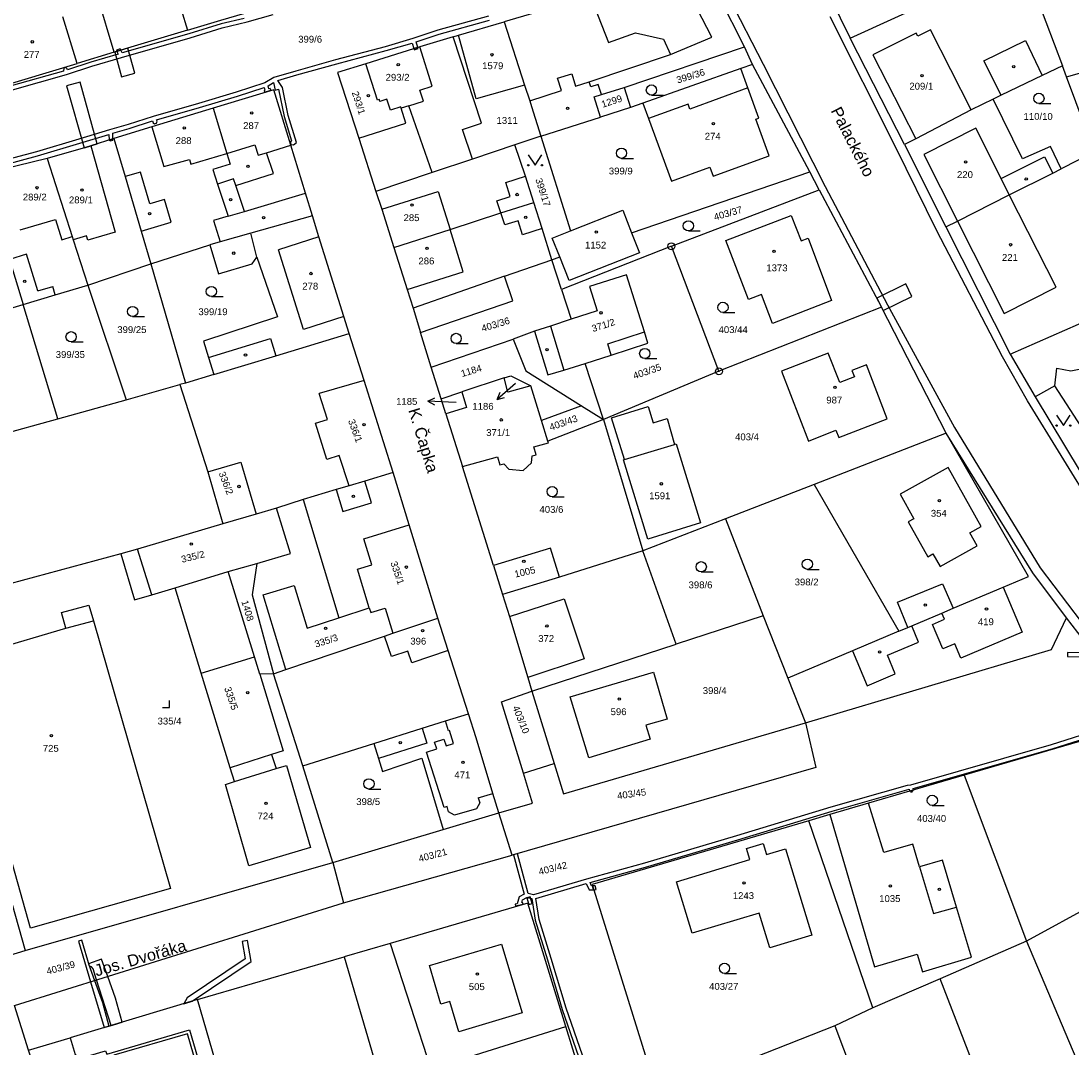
# Model space of a CAD drawing. Header units: metres. Extents: x -747283 to -746243, y -1022515 to -1021544.
# Tile 28 of 43: x -746611 to -746458, y -1022248 to -1022098. Entities that reach past the tile are written whole.
import ezdxf
from ezdxf.enums import TextEntityAlignment as Align

# ---------------------------------------------------------------- set-up
doc = ezdxf.new("R2010")
doc.units = ezdxf.units.M
doc.header["$MEASUREMENT"] = 0
for name, color, linetype in [('1', 251, 'CONTINUOUS'), ('1008', 251, 'CONTINUOUS'), ('1029', 251, 'CONTINUOUS'), ('105', 251, 'CONTINUOUS'), ('18', 251, 'CONTINUOUS'), ('21800', 251, 'CONTINUOUS'), ('21900', 251, 'CONTINUOUS'), ('21999', 251, 'CONTINUOUS'), ('23700', 251, 'CONTINUOUS'), ('304', 251, 'CONTINUOUS'), ('314', 251, 'CONTINUOUS'), ('319', 251, 'CONTINUOUS'), ('402', 251, 'CONTINUOUS'), ('404', 251, 'CONTINUOUS')]:
    doc.layers.add(name, color=color, linetype=linetype)
doc.styles.add('Arial', font='arial.ttf', dxfattribs={"height": 1})
doc.styles.get("Standard").update_dxf_attribs({"font": 'arial.ttf'})

# ---------------------------------------------------------------- blocks, each defined once
blk = doc.blocks.new('4_02$0')
at = {"layer": '404', "linetype": 'Continuous'}
blk.add_circle((-0.01, 0), 0.175, dxfattribs=at)
blk = doc.blocks.new('1029$2')
at = {"layer": '1029', "color": 0, "linetype": 'Continuous'}
for p, q in [((0, 3), (-0.5, 2)), ((0, 0), (0, 3)), ((0, 3), (0.5, 2))]:
    blk.add_line(p, q, dxfattribs=at)
blk = doc.blocks.new('3_19$7')
at = {"layer": '319', "linetype": 'Continuous'}
for p, q in [((-1, 0), (0, 0)), ((0, 0), (0, 1))]:
    blk.add_line(p, q, dxfattribs=at)
blk = doc.blocks.new('3_04$4')
at = {"layer": '304', "linetype": 'Continuous'}
blk.add_line((0.01, 0), (1.76, 0), dxfattribs=at)
blk.add_circle((0.01, 0.75), 0.75, dxfattribs=at)
blk = doc.blocks.new('3_14$5')
at = {"layer": '314', "linetype": 'Continuous'}
blk.add_lwpolyline([(-1, 1.5), (0, 0), (1, 1.5)], dxfattribs=at)
for centre in [(-1, 0), (1, 0)]:
    blk.add_circle(centre, 0.1, dxfattribs=at)
blk = doc.blocks.new('$16')
at = {"layer": '1', "linetype": 'Continuous'}
for points in [[(122.905, -15.72), (127.585, -14.46), (133.775, -12.61), (138.015, -11.34), (138.045, -12.16), (138.605, -11.98), (138.595, -11.17), (141.005, -10.49), (144.395, -9.37), (144.505, -9.63), (144.685, -9.79), (145.005, -9.69), (145.065, -9.39), (144.975, -9.19), (151.295, -7.39), (156.835, -5.73), (160.745, -4.46), (160.855, -4.86), (160.725, -4.9), (160.805, -5.15), (161.695, -4.87), (161.615, -4.62), (161.425, -4.68), (161.305, -4.22), (162.095, -3.76), (162.355, -4.84), (162.855, -4.72), (163.665, -8.71), (164.755, -12.3), (164.665, -12.37), (164.575, -12.52), (164.665, -12.82), (165.025, -12.85), (165.455, -12.52), (164.245, -8.57), (163.415, -4.46), (162.765, -3.46), (165.515, -2.64), (171.355, -1), (178.605, 0.92), (182.405, 2.03), (182.645, 1.21), (183.215, 1.4), (182.975, 2.21), (186.335, 3.34), (193.725, 5.36)], [(157.805, 5.63), (154.435, 4.83), (149.715, 3.38), (139.935, 0.59), (139.745, 0.98), (139.155, 0.8), (139.365, 0.42), (135.355, -0.79), (131.935, -1.89), (131.895, -1.73), (131.705, -1.56), (131.405, -1.64), (131.365, -2.06), (123.735, -4.25)], [(193.565, 5.94), (186.155, 3.92), (182.515, 2.69), (178.445, 1.5), (171.195, -0.42), (165.355, -2.06), (162.175, -3.01), (160.835, -3.8), (156.655, -5.15), (151.135, -6.81), (144.475, -8.71), (140.825, -9.91), (138.125, -10.68), (133.595, -12.03), (127.425, -13.88), (122.455, -15.22)], [(123.895, -4.83), (131.815, -2.56), (135.535, -1.37), (139.845, -0.06), (149.895, 2.8), (154.595, 4.25), (158.265, 5.12), (162.045, 6.21)]]:
    blk.add_lwpolyline(points, dxfattribs=at)
blk = doc.blocks.new('$17')
at = {"layer": '1', "linetype": 'Continuous'}
for points in [[(-34.7, 92.02), (-36.79, 92.07), (-36.81, 91.47), (-35.13, 91.43)], [(-31.53, 80.96), (-39.22, 78.55), (-59.81, 72.65), (-60.29, 72.61), (-71.44, 69.43), (-85.27, 65.21), (-98.75, 61.22), (-107.2, 58.91), (-114.99, 56.6), (-115.74, 56.79), (-117.34, 62.62), (-117.91, 62.45), (-116.33, 56.7), (-117.09, 56.31), (-117.36, 55.29), (-117.65, 55.22), (-117.59, 54.98), (-116.51, 55.25), (-116.57, 55.49), (-116.69, 55.46), (-116.57, 55.89), (-115.95, 56.22), (-115.23, 56.04), (-114.75, 52.87), (-112.95, 47.08), (-110.76, 39.82), (-108.38, 32.94)], [(-107.8, 33.12), (-110.18, 40), (-112.37, 47.26), (-114.17, 53.01), (-114.62, 56.08), (-107.28, 58.26), (-106.83, 57.31), (-106.17, 57.34), (-106.35, 57.93), (-106.47, 57.93), (-106.7, 58.42), (-98.59, 60.64), (-85.09, 64.63), (-71.28, 68.85), (-59.99, 72.06), (-59.93, 71.75), (-59.81, 71.79), (-59.48, 71.88), (-59.35, 71.92), (-59.4, 72.14), (-39.04, 77.97), (-31.04, 80.49)]]:
    blk.add_lwpolyline(points, dxfattribs=at)
blk = doc.blocks.new('1_05$21')
at = {"layer": '105', "linetype": 'Continuous'}
for radius in [0.5, 0.0303]:
    blk.add_circle((0, 0), radius, dxfattribs=at)

msp = doc.modelspace()

# ---------------------------------------------------------------- linework, layer by layer
at = {"layer": '1029'}
for p, q in [((-746538.87, -1022150.84), (-746539.26, -1022151.18)), ((-746547.55, -1022153.61), (-746548.67, -1022153.55))]:
    msp.add_line(p, q, dxfattribs=at)
at = {"layer": '21800'}
for p, q in [((-746510.32, -1022089.07), (-746502.62, -1022104.1)), ((-746597.59, -1022102.37), (-746600.26, -1022093.42)), ((-746527.87, -1022094.16), (-746525.25, -1022100.94)), ((-746483.19, -1022116.32), (-746492.8, -1022097.18)), ((-746478.09, -1022099.1), (-746479.96, -1022100.01)), ((-746472.16, -1022110.77), (-746478.09, -1022099.1)), ((-746525.25, -1022100.94), (-746521.28, -1022099.51)), ((-746521.28, -1022099.51), (-746517.19, -1022100.45)), ((-746517.19, -1022100.45), (-746516.17, -1022102.7)), ((-746480.21, -1022099.55), (-746486.54, -1022102.72)), ((-746479.96, -1022100.01), (-746480.21, -1022099.55)), ((-746464.2, -1022100.63), (-746461.74, -1022105.77)), ((-746551.04, -1022107.33), (-746552.87, -1022101.56)), ((-746486.54, -1022102.72), (-746480.24, -1022115.05)), ((-746502.62, -1022104.1), (-746493.54, -1022121.99)), ((-746532.68, -1022106.16), (-746530.62, -1022105.5)), ((-746532.1, -1022107.97), (-746532.68, -1022106.16)), ((-746530.62, -1022105.5), (-746530.05, -1022107.31)), ((-746530.05, -1022107.31), (-746528.05, -1022106.67)), ((-746552.83, -1022107.9), (-746551.04, -1022107.33)), ((-746552.32, -1022109.51), (-746552.83, -1022107.9)), ((-746536.77, -1022109.46), (-746532.1, -1022107.97)), ((-746504.83, -1022107.59), (-746513.33, -1022110.69)), ((-746554.44, -1022110.19), (-746552.32, -1022109.51)), ((-746554.89, -1022112.73), (-746555.58, -1022110.56)), ((-746513.6, -1022109.94), (-746519.38, -1022112.04)), ((-746513.33, -1022110.69), (-746513.6, -1022109.94)), ((-746561.8, -1022114.95), (-746554.89, -1022112.73)), ((-746592.1, -1022113.3), (-746590.33, -1022119.09)), ((-746471.49, -1022113.49), (-746479.08, -1022117.33)), ((-746467.77, -1022120.86), (-746471.49, -1022113.49)), ((-746601, -1022116.05), (-746597.45, -1022128.67)), ((-746581.09, -1022117.16), (-746576.98, -1022115.9)), ((-746576.98, -1022115.9), (-746576.51, -1022117.43)), ((-746575.28, -1022117.06), (-746571.73, -1022115.97)), ((-746586.35, -1022118.76), (-746581.09, -1022117.16)), ((-746576.51, -1022117.43), (-746575.28, -1022117.06)), ((-746574.27, -1022120.09), (-746575.28, -1022117.06)), ((-746477.18, -1022128.47), (-746483.19, -1022116.32)), ((-746479.08, -1022117.33), (-746474.16, -1022127.06)), ((-746590.33, -1022119.09), (-746586.57, -1022118.05)), ((-746586.57, -1022118.05), (-746586.35, -1022118.76)), ((-746467.77, -1022120.86), (-746461.44, -1022117.65)), ((-746461.44, -1022117.65), (-746460.22, -1022120.04)), ((-746593.74, -1022119.89), (-746595.99, -1022120.55)), ((-746592.37, -1022124.55), (-746593.74, -1022119.89)), ((-746579.78, -1022121.85), (-746574.27, -1022120.09)), ((-746540.27, -1022121.44), (-746537.41, -1022120.52)), ((-746580.12, -1022120.9), (-746582.45, -1022121.68)), ((-746579.78, -1022121.85), (-746580.12, -1022120.9)), ((-746578.51, -1022125.65), (-746579.78, -1022121.85)), ((-746539.61, -1022123.49), (-746540.27, -1022121.44)), ((-746493.54, -1022121.99), (-746484.41, -1022139.3)), ((-746466.57, -1022123.24), (-746467.77, -1022120.86)), ((-746578.51, -1022125.65), (-746569.57, -1022122.99)), ((-746558.41, -1022125.32), (-746550.16, -1022122.72)), ((-746550.16, -1022122.72), (-746548.43, -1022128.3)), ((-746541.56, -1022124.11), (-746539.61, -1022123.49)), ((-746459.73, -1022136.75), (-746466.57, -1022123.24)), ((-746590.21, -1022123.91), (-746592.37, -1022124.55)), ((-746589.24, -1022127.22), (-746590.21, -1022123.91)), ((-746541, -1022125.88), (-746541.56, -1022124.11)), ((-746580.91, -1022126.34), (-746578.51, -1022125.65)), ((-746540.43, -1022127.64), (-746541, -1022125.88)), ((-746611.34, -1022128.34), (-746606.16, -1022126.85)), ((-746606.16, -1022126.85), (-746605.26, -1022129.79)), ((-746593.65, -1022128.52), (-746589.24, -1022127.22)), ((-746546.51, -1022134.47), (-746548.43, -1022128.3)), ((-746538.48, -1022127.01), (-746540.43, -1022127.64)), ((-746537.82, -1022129.06), (-746538.48, -1022127.01)), ((-746534.97, -1022128.14), (-746537.82, -1022129.06)), ((-746474.16, -1022127.06), (-746467.32, -1022140.59)), ((-746605.26, -1022129.79), (-746603.76, -1022129.33)), ((-746601.63, -1022129.22), (-746603.61, -1022129.79)), ((-746601.44, -1022129.87), (-746601.63, -1022129.22)), ((-746597.45, -1022128.67), (-746601.44, -1022129.87)), ((-746576.69, -1022132.37), (-746577.58, -1022128.85)), ((-746567.62, -1022129.35), (-746573.55, -1022131.25)), ((-746467.58, -1022146.93), (-746477.18, -1022128.47)), ((-746569.89, -1022142.95), (-746573.55, -1022131.25)), ((-746610.42, -1022131.93), (-746612.91, -1022132.69)), ((-746608.79, -1022137.29), (-746610.42, -1022131.93)), ((-746554.7, -1022137.07), (-746546.51, -1022134.47)), ((-746540.44, -1022135.13), (-746553.84, -1022139.82)), ((-746608.79, -1022137.29), (-746606.59, -1022136.62)), ((-746606.21, -1022137.87), (-746606.59, -1022136.62)), ((-746467.32, -1022140.59), (-746459.73, -1022136.75)), ((-746484.41, -1022139.3), (-746474.57, -1022157.28)), ((-746563.96, -1022141.05), (-746569.89, -1022142.95)), ((-746536.06, -1022143.19), (-746534.12, -1022149.57)), ((-746533.74, -1022142.43), (-746531.78, -1022148.89)), ((-746525.33, -1022145.02), (-746519.97, -1022143.28)), ((-746583.78, -1022147.04), (-746574.69, -1022144.24)), ((-746574.69, -1022144.24), (-746573.91, -1022146.77)), ((-746524.84, -1022146.67), (-746525.33, -1022145.02)), ((-746531.78, -1022148.89), (-746528.63, -1022147.88)), ((-746463.9, -1022153.35), (-746467.58, -1022146.93)), ((-746534.12, -1022149.57), (-746531.78, -1022148.89)), ((-746561.01, -1022150.39), (-746567.58, -1022152.31)), ((-746566.36, -1022156.08), (-746567.58, -1022152.31)), ((-746452.15, -1022172.5), (-746463.9, -1022153.35)), ((-746568.11, -1022156.63), (-746566.36, -1022156.08)), ((-746566.46, -1022161.93), (-746568.11, -1022156.63)), ((-746474.57, -1022157.28), (-746462.06, -1022177.8)), ((-746522.91, -1022161.95), (-746515.57, -1022159.74)), ((-746564.64, -1022161.37), (-746566.46, -1022161.93)), ((-746563.2, -1022165.8), (-746564.64, -1022161.37)), ((-746475.54, -1022163.12), (-746482.53, -1022167.03)), ((-746470.71, -1022171.76), (-746475.54, -1022163.12)), ((-746559.95, -1022168.31), (-746560.92, -1022165.11)), ((-746565.08, -1022166.36), (-746564.11, -1022169.57)), ((-746564.11, -1022169.57), (-746559.95, -1022168.31)), ((-746482.53, -1022167.03), (-746480.53, -1022170.61)), ((-746480.53, -1022170.61), (-746481.36, -1022171.07)), ((-746481.36, -1022171.07), (-746478.51, -1022176.17)), ((-746561.07, -1022173.54), (-746554.42, -1022171.5)), ((-746472.36, -1022172.68), (-746470.71, -1022171.76)), ((-746471.3, -1022174.59), (-746472.36, -1022172.68)), ((-746559.89, -1022177.37), (-746561.07, -1022173.54)), ((-746592.1, -1022181.77), (-746594.16, -1022175.08)), ((-746478.51, -1022176.17), (-746477.75, -1022175.74)), ((-746477.75, -1022175.74), (-746476.71, -1022177.61)), ((-746476.71, -1022177.61), (-746471.3, -1022174.59)), ((-746561.99, -1022178.01), (-746559.89, -1022177.37)), ((-746560.25, -1022183.66), (-746561.99, -1022178.01)), ((-746462.06, -1022177.8), (-746433.56, -1022215.48)), ((-746575.78, -1022181.73), (-746571.23, -1022180.36)), ((-746571.23, -1022180.36), (-746569.34, -1022186.63)), ((-746482.94, -1022182.8), (-746476.37, -1022180.15)), ((-746476.37, -1022180.15), (-746474.8, -1022183.72)), ((-746467.46, -1022180.62), (-746464.68, -1022187.21)), ((-746572.47, -1022192.69), (-746575.78, -1022181.73)), ((-746539.74, -1022184.91), (-746531.71, -1022182.35)), ((-746531.71, -1022182.35), (-746528.8, -1022191.13)), ((-746481.43, -1022186.51), (-746482.94, -1022182.8)), ((-746569.34, -1022186.63), (-746564.72, -1022185.12)), ((-746476.05, -1022185.33), (-746476.44, -1022184.41)), ((-746604.65, -1022186.64), (-746600.62, -1022185.53)), ((-746479.85, -1022188.67), (-746480.85, -1022186.27)), ((-746477.8, -1022186.07), (-746476.05, -1022185.33)), ((-746476.29, -1022189.66), (-746477.8, -1022186.07)), ((-746557.02, -1022190.78), (-746558.02, -1022187.79)), ((-746464.68, -1022187.21), (-746473.66, -1022191)), ((-746484.41, -1022190.59), (-746479.85, -1022188.67)), ((-746474.54, -1022188.93), (-746476.29, -1022189.66)), ((-746473.66, -1022191), (-746474.54, -1022188.93)), ((-746584.85, -1022193.22), (-746577.06, -1022190.84)), ((-746554.62, -1022189.98), (-746557.02, -1022190.78)), ((-746554.04, -1022191.7), (-746554.62, -1022189.98)), ((-746548.7, -1022189.91), (-746554.04, -1022191.7)), ((-746528.8, -1022191.13), (-746537.05, -1022193.83)), ((-746489.53, -1022189.93), (-746487.37, -1022195.04)), ((-746483.27, -1022193.31), (-746484.41, -1022190.59)), ((-746487.37, -1022195.04), (-746483.27, -1022193.31)), ((-746548.66, -1022201.66), (-746549.12, -1022200.2)), ((-746552.52, -1022201.27), (-746551.84, -1022203.46)), ((-746548.52, -1022201.61), (-746548.66, -1022201.66)), ((-746547.92, -1022203.52), (-746548.52, -1022201.61)), ((-746551.84, -1022203.46), (-746558.9, -1022205.68)), ((-746550.69, -1022203.31), (-746549.32, -1022202.88)), ((-746550.38, -1022204.29), (-746550.69, -1022203.31)), ((-746549.32, -1022202.88), (-746549.02, -1022203.86)), ((-746549.02, -1022203.86), (-746547.92, -1022203.52)), ((-746574.54, -1022205.1), (-746580.61, -1022207.04)), ((-746551.86, -1022204.76), (-746550.38, -1022204.29)), ((-746549.31, -1022212.87), (-746551.86, -1022204.76)), ((-746544.31, -1022211.43), (-746542.15, -1022210.81)), ((-746548.86, -1022212.74), (-746549.31, -1022212.87)), ((-746548.64, -1022213.51), (-746548.86, -1022212.74)), ((-746544.09, -1022212.2), (-746544.57, -1022213.07)), ((-746544.31, -1022211.43), (-746544.09, -1022212.2)), ((-746547.78, -1022213.99), (-746548.64, -1022213.51)), ((-746544.57, -1022213.07), (-746547.78, -1022213.99)), ((-746479.71, -1022221.53), (-746477.67, -1022228.35)), ((-746477.67, -1022228.35), (-746474.3, -1022227.43)), ((-746551.46, -1022236), (-746540.91, -1022232.84)), ((-746540.91, -1022232.84), (-746537.89, -1022242.92)), ((-746549.77, -1022241.66), (-746551.46, -1022236)), ((-746548.47, -1022241.27), (-746549.77, -1022241.66)), ((-746547.15, -1022245.69), (-746548.47, -1022241.27)), ((-746537.89, -1022242.92), (-746547.15, -1022245.69))]:
    msp.add_line(p, q, dxfattribs=at)
msp.add_lwpolyline([(-746467.77, -1022108.66), (-746470.28, -1022103.61), (-746464.2, -1022100.63)], dxfattribs=at)
at = {"layer": '21900'}
for p, q in [((-746498.08, -1022083.63), (-746489.87, -1022100.3)), ((-746505.33, -1022101.56), (-746511.54, -1022089.24)), ((-746489.87, -1022100.3), (-746471.91, -1022092.09)), ((-746462.44, -1022094.66), (-746458.79, -1022104.35)), ((-746603, -1022104), (-746605.09, -1022097.2)), ((-746547.21, -1022099.89), (-746540.53, -1022097.91)), ((-746540.53, -1022097.91), (-746537.51, -1022107.19)), ((-746547.96, -1022100.11), (-746547.21, -1022099.89)), ((-746481.92, -1022115.87), (-746489.87, -1022100.3)), ((-746522.96, -1022107.51), (-746505.33, -1022101.56)), ((-746504.15, -1022104.15), (-746505.33, -1022101.56)), ((-746458.22, -1022105.98), (-746447.13, -1022102.75)), ((-746505.87, -1022104.76), (-746520.2, -1022109.8)), ((-746504.15, -1022104.15), (-746505.87, -1022104.76)), ((-746495.76, -1022119.88), (-746504.15, -1022104.15)), ((-746458.79, -1022104.35), (-746461.74, -1022105.77)), ((-746458.22, -1022105.98), (-746458.79, -1022104.35)), ((-746461.74, -1022105.77), (-746467.77, -1022108.66)), ((-746454.09, -1022116.95), (-746458.22, -1022105.98)), ((-746526.27, -1022108.57), (-746522.96, -1022107.51)), ((-746522.96, -1022107.51), (-746522.03, -1022110.44)), ((-746520.2, -1022109.8), (-746522.03, -1022110.44)), ((-746467.77, -1022108.66), (-746468.95, -1022109.23)), ((-746522.03, -1022110.44), (-746526.4, -1022111.84)), ((-746535.12, -1022114.62), (-746526.4, -1022111.84)), ((-746538.94, -1022115.9), (-746545.14, -1022117.99)), ((-746535.12, -1022114.62), (-746538.94, -1022115.9)), ((-746535.12, -1022114.62), (-746530.8, -1022128.51)), ((-746481.92, -1022115.87), (-746475.85, -1022127.92)), ((-746454.09, -1022116.95), (-746458.97, -1022119.41)), ((-746607.42, -1022117.92), (-746614, -1022119.51)), ((-746545.14, -1022117.99), (-746551.04, -1022119.97)), ((-746551.04, -1022119.97), (-746559.29, -1022122.76)), ((-746521.86, -1022128.77), (-746495.76, -1022119.88)), ((-746494.39, -1022122.49), (-746495.76, -1022119.88)), ((-746516.04, -1022130.75), (-746494.39, -1022122.49)), ((-746494.39, -1022122.49), (-746485.29, -1022139.64)), ((-746475.85, -1022127.92), (-746466.47, -1022146.56)), ((-746592.24, -1022133.33), (-746583.6, -1022130.55)), ((-746582.07, -1022130.1), (-746583.6, -1022130.55)), ((-746516.04, -1022130.75), (-746532.12, -1022137.1)), ((-746509.07, -1022149.05), (-746516.04, -1022130.75)), ((-746533.55, -1022132.72), (-746532.38, -1022132.31)), ((-746532.12, -1022137.1), (-746533.55, -1022132.72)), ((-746601.47, -1022136.42), (-746592.24, -1022133.33)), ((-746592.24, -1022133.33), (-746587.14, -1022150.76)), ((-746601.47, -1022136.42), (-746595.85, -1022153.2)), ((-746532.12, -1022137.1), (-746530.71, -1022141.43)), ((-746622.84, -1022142.79), (-746610.9, -1022139.29)), ((-746605.83, -1022155.99), (-746610.9, -1022139.29)), ((-746485.29, -1022139.64), (-746509.07, -1022149.05)), ((-746475.79, -1022158.12), (-746485.29, -1022139.64)), ((-746551.17, -1022148.44), (-746552.74, -1022143.37)), ((-746551.17, -1022148.44), (-746539.18, -1022144.33)), ((-746466.47, -1022146.56), (-746462.79, -1022152.76)), ((-746582.99, -1022149.51), (-746587.14, -1022150.76)), ((-746549.72, -1022153.05), (-746551.17, -1022148.44)), ((-746509.07, -1022149.05), (-746525.99, -1022156.09)), ((-746595.85, -1022153.2), (-746587.98, -1022150.99)), ((-746587.14, -1022150.76), (-746587.98, -1022150.99)), ((-746587.98, -1022150.99), (-746583.9, -1022163.76)), ((-746540.53, -1022150.02), (-746546.7, -1022152.05)), ((-746535.04, -1022156.26), (-746536.63, -1022151.15)), ((-746459.91, -1022151.17), (-746462.79, -1022152.76)), ((-746549.72, -1022153.05), (-746546.7, -1022152.05)), ((-746462.79, -1022152.76), (-746451.19, -1022172.07)), ((-746605.83, -1022155.99), (-746595.85, -1022153.2)), ((-746549.03, -1022155.26), (-746549.72, -1022153.05)), ((-746529.17, -1022154.11), (-746535.04, -1022156.26)), ((-746529.17, -1022154.11), (-746525.99, -1022156.09)), ((-746618.09, -1022159.37), (-746605.83, -1022155.99)), ((-746549.03, -1022155.26), (-746546.59, -1022162.99)), ((-746534.11, -1022159.27), (-746535.04, -1022156.26)), ((-746525.99, -1022156.09), (-746534.11, -1022159.27)), ((-746525.99, -1022156.09), (-746520.19, -1022175.3)), ((-746475.79, -1022158.12), (-746495.12, -1022165.6)), ((-746542.05, -1022177.44), (-746546.59, -1022162.99)), ((-746583.9, -1022163.76), (-746581.67, -1022171.38)), ((-746495.12, -1022165.6), (-746508.12, -1022170.63)), ((-746495.12, -1022165.6), (-746482.76, -1022187.07)), ((-746569.91, -1022167.82), (-746573.82, -1022169.05)), ((-746573.82, -1022169.05), (-746576.82, -1022169.96)), ((-746576.82, -1022169.96), (-746581.67, -1022171.38)), ((-746508.12, -1022170.63), (-746520.19, -1022175.3)), ((-746508.12, -1022170.63), (-746502.58, -1022184.8)), ((-746596.62, -1022175.75), (-746617.96, -1022181.53)), ((-746520.19, -1022175.3), (-746532.42, -1022179.16)), ((-746515.34, -1022188.96), (-746520.19, -1022175.3)), ((-746580.89, -1022178.34), (-746576.71, -1022177.17)), ((-746576.71, -1022177.17), (-746577.39, -1022181.77)), ((-746542.05, -1022177.44), (-746540.76, -1022181.71)), ((-746588.68, -1022180.72), (-746580.89, -1022178.34)), ((-746577.06, -1022190.84), (-746580.89, -1022178.34)), ((-746532.42, -1022179.16), (-746540.76, -1022181.71)), ((-746577.39, -1022181.77), (-746574.25, -1022193.29)), ((-746556.8, -1022187.38), (-746550.21, -1022185.16)), ((-746502.58, -1022184.8), (-746515.34, -1022188.96)), ((-746502.58, -1022184.8), (-746499, -1022193.92)), ((-746434.4, -1022216.16), (-746458.22, -1022185.1)), ((-746536.45, -1022195.83), (-746515.34, -1022188.96)), ((-746576.28, -1022193.38), (-746577.06, -1022190.84)), ((-746574.25, -1022193.29), (-746576.28, -1022193.38)), ((-746576.28, -1022193.38), (-746572.85, -1022204.58)), ((-746569.98, -1022206.75), (-746574.25, -1022193.29)), ((-746499, -1022193.92), (-746496.42, -1022200.5)), ((-746536.45, -1022195.83), (-746533.18, -1022206.45)), ((-746569.98, -1022206.75), (-746559.59, -1022203.48)), ((-746565.58, -1022220.92), (-746569.98, -1022206.75)), ((-746580, -1022209.07), (-746573.9, -1022207.18)), ((-746473.18, -1022208.15), (-746487.16, -1022212.24)), ((-746473.18, -1022208.15), (-746464.05, -1022232.44)), ((-746487.16, -1022212.24), (-746492.85, -1022213.9)), ((-746549.44, -1022216.09), (-746541.3, -1022213.65)), ((-746539.33, -1022219.84), (-746541.3, -1022213.65)), ((-746492.85, -1022213.9), (-746495.9, -1022214.8)), ((-746486.53, -1022242.16), (-746495.9, -1022214.8)), ((-746565.58, -1022220.92), (-746549.44, -1022216.09)), ((-746564.02, -1022226.82), (-746539.33, -1022219.84)), ((-746610.61, -1022233.8), (-746565.58, -1022220.92)), ((-746565.58, -1022220.92), (-746564.02, -1022226.82)), ((-746450.55, -1022225.03), (-746464.05, -1022232.44)), ((-746612.16, -1022241.84), (-746564.02, -1022226.82)), ((-746557.18, -1022232.74), (-746563.94, -1022234.71)), ((-746464.05, -1022232.44), (-746476.69, -1022237.91)), ((-746613.33, -1022234.62), (-746610.61, -1022233.8)), ((-746585.41, -1022240.97), (-746563.94, -1022234.71)), ((-746563.94, -1022234.71), (-746553.98, -1022268.47)), ((-746476.69, -1022237.91), (-746486.53, -1022242.16)), ((-746468.77, -1022258.35), (-746476.69, -1022237.91)), ((-746610.11, -1022248.38), (-746612.16, -1022241.84)), ((-746585.41, -1022240.97), (-746604.01, -1022246.55)), ((-746575.25, -1022275.57), (-746585.41, -1022240.97)), ((-746486.53, -1022242.16), (-746492.13, -1022244.8)), ((-746527.18, -1022258.73), (-746531.46, -1022244.89)), ((-746492.13, -1022244.8), (-746518, -1022254.99)), ((-746492.13, -1022244.8), (-746485.65, -1022261.96)), ((-746610.11, -1022248.38), (-746604.01, -1022246.55))]:
    msp.add_line(p, q, dxfattribs=at)
for points in [[(-746589.45, -1022090.33), (-746588.84, -1022092.62), (-746588.73, -1022093.02), (-746586.88, -1022099.13)], [(-746515.16, -1022090.4), (-746527.87, -1022094.16), (-746540.53, -1022097.91)], [(-746526.27, -1022108.57), (-746526.74, -1022107.09), (-746527.8, -1022107.43), (-746528.05, -1022106.67), (-746516.17, -1022102.7), (-746510.11, -1022100.14), (-746515.16, -1022090.4)], [(-746586.88, -1022099.13), (-746581.99, -1022097.68), (-746579.63, -1022096.98), (-746570.24, -1022094.22)], [(-746586.88, -1022099.13), (-746597.59, -1022102.37), (-746603, -1022104)], [(-746547.96, -1022100.11), (-746552.87, -1022101.56), (-746560.76, -1022104.08)], [(-746545.14, -1022117.99), (-746546.59, -1022113.68), (-746543.84, -1022112.75), (-746547.96, -1022100.11)], [(-746537.51, -1022107.19), (-746544.59, -1022109.2), (-746547.21, -1022099.89)], [(-746619.85, -1022109.1), (-746615.19, -1022107.69), (-746603, -1022104)], [(-746560.76, -1022104.08), (-746564.88, -1022105.35), (-746561.8, -1022114.95), (-746559.29, -1022122.76)], [(-746551.04, -1022119.97), (-746554.44, -1022110.19), (-746555.58, -1022110.56), (-746555.65, -1022110.37), (-746557.14, -1022110.85), (-746557.66, -1022109.23), (-746558.69, -1022109.56), (-746558.78, -1022109.27), (-746559.07, -1022109.37), (-746560.76, -1022104.08)], [(-746520.2, -1022109.8), (-746519.38, -1022112.04), (-746516.03, -1022121.25), (-746510.39, -1022119.2), (-746509.91, -1022120.51), (-746501.74, -1022117.54), (-746503.69, -1022112.18), (-746503.22, -1022112.01), (-746504.83, -1022107.59), (-746505.87, -1022104.76)], [(-746568.54, -1022126.3), (-746569.57, -1022122.99), (-746571.73, -1022115.97), (-746574.21, -1022107.85), (-746583.08, -1022110.54)], [(-746537.51, -1022107.19), (-746536.77, -1022109.46), (-746536.5, -1022110.28), (-746535.12, -1022114.62)], [(-746526.4, -1022111.84), (-746527.33, -1022108.91), (-746526.27, -1022108.57)], [(-746468.95, -1022109.23), (-746472.16, -1022110.77), (-746480.24, -1022115.05), (-746481.92, -1022115.87)], [(-746458.97, -1022119.41), (-746460.54, -1022116.15), (-746464.62, -1022117.98), (-746468.95, -1022109.23)], [(-746583.08, -1022110.54), (-746592.1, -1022113.3), (-746597.63, -1022114.99)], [(-746583.08, -1022110.54), (-746581.09, -1022117.16), (-746580.62, -1022118.73), (-746583.16, -1022119.52), (-746582.45, -1022121.68), (-746580.91, -1022126.34), (-746583.04, -1022126.98), (-746582.07, -1022130.1)], [(-746597.63, -1022114.99), (-746601, -1022116.05), (-746601.81, -1022116.3), (-746607.42, -1022117.92)], [(-746597.63, -1022114.99), (-746595.99, -1022120.55), (-746593.65, -1022128.52), (-746592.24, -1022133.33)], [(-746536.19, -1022124.33), (-746537.41, -1022120.52), (-746538.94, -1022115.9)], [(-746607.42, -1022117.92), (-746603.76, -1022129.33), (-746603.61, -1022129.79), (-746601.47, -1022136.42)], [(-746616.5, -1022120.21), (-746612.91, -1022132.69), (-746610.9, -1022139.29)], [(-746475.85, -1022127.92), (-746474.16, -1022127.06), (-746466.57, -1022123.24), (-746460.22, -1022120.04), (-746458.97, -1022119.41)], [(-746559.29, -1022122.76), (-746558.41, -1022125.32), (-746556.65, -1022130.91)], [(-746556.65, -1022130.91), (-746548.43, -1022128.3), (-746541, -1022125.88), (-746536.19, -1022124.33)], [(-746533.55, -1022132.72), (-746534.97, -1022128.14), (-746536.19, -1022124.33)], [(-746568.54, -1022126.3), (-746577.58, -1022128.85), (-746582.07, -1022130.1)], [(-746563.18, -1022143.53), (-746563.96, -1022141.05), (-746567.62, -1022129.35), (-746568.54, -1022126.3)], [(-746530.8, -1022128.51), (-746523.16, -1022125.48), (-746521.86, -1022128.77)], [(-746504.74, -1022138.55), (-746508.04, -1022129.93), (-746498.5, -1022126.26), (-746497.06, -1022129.96), (-746496.03, -1022129.57), (-746492.6, -1022138.67), (-746501.24, -1022142.04), (-746502.83, -1022137.82), (-746504.74, -1022138.55)], [(-746532.38, -1022132.31), (-746533.46, -1022129.57), (-746530.8, -1022128.51)], [(-746521.86, -1022128.77), (-746520.7, -1022131.71), (-746531.01, -1022135.78), (-746532.38, -1022132.31)], [(-746583.6, -1022130.55), (-746582.33, -1022134.8), (-746577.39, -1022133.33), (-746576.69, -1022132.37), (-746573.69, -1022141.07), (-746584.54, -1022144.65), (-746583.78, -1022147.04), (-746582.99, -1022149.51)], [(-746556.65, -1022130.91), (-746554.7, -1022137.07), (-746553.84, -1022139.82), (-746552.74, -1022143.37)], [(-746552.74, -1022143.37), (-746539.25, -1022138.74), (-746540.44, -1022135.13), (-746533.55, -1022132.72)], [(-746525.99, -1022156.09), (-746528.63, -1022147.88), (-746524.84, -1022146.67), (-746519.5, -1022144.94), (-746519.97, -1022143.28), (-746522.61, -1022134.92), (-746528.02, -1022136.64), (-746526.9, -1022140.21), (-746530.71, -1022141.43)], [(-746610.9, -1022139.29), (-746606.21, -1022137.87), (-746601.47, -1022136.42)], [(-746466.47, -1022146.56), (-746450.42, -1022139.51), (-746447.12, -1022138.06), (-746447.55, -1022136.59)], [(-746530.71, -1022141.43), (-746533.74, -1022142.43), (-746536.06, -1022143.19), (-746539.18, -1022144.33)], [(-746582.99, -1022149.51), (-746573.91, -1022146.77), (-746563.18, -1022143.53)], [(-746556.78, -1022163.86), (-746561.01, -1022150.39), (-746563.18, -1022143.53)], [(-746539.18, -1022144.33), (-746537.35, -1022149), (-746529.17, -1022154.11)], [(-746489.61, -1022148.92), (-746489.25, -1022149.85), (-746491.39, -1022150.7), (-746493.09, -1022146.37), (-746499.91, -1022149.04), (-746495.94, -1022159.25), (-746491.94, -1022157.68), (-746491.52, -1022158.75), (-746484.46, -1022156.01), (-746487.48, -1022148.08), (-746489.61, -1022148.92)], [(-746459.91, -1022151.17), (-746459.6, -1022148.6), (-746457.57, -1022148.97), (-746452.01, -1022147.84), (-746449.62, -1022147.35), (-746447.98, -1022147.02), (-746439.72, -1022145.34)], [(-746540.53, -1022150.02), (-746539.52, -1022149.7), (-746536.63, -1022151.15)], [(-746536.63, -1022151.15), (-746539.95, -1022152.09), (-746540.53, -1022150.02)], [(-746447.35, -1022170.2), (-746453.16, -1022161.55), (-746459.91, -1022151.17)], [(-746546.7, -1022152.05), (-746546.03, -1022154.32), (-746549.03, -1022155.26)], [(-746518.72, -1022156.58), (-746516.66, -1022155.96), (-746515.57, -1022159.74), (-746515.32, -1022159.64), (-746511.77, -1022171.22), (-746519.49, -1022173.62), (-746523.03, -1022161.99), (-746522.91, -1022161.95), (-746524.79, -1022155.86), (-746519.43, -1022154.21), (-746518.72, -1022156.58)], [(-746482.76, -1022187.07), (-746481.43, -1022186.51), (-746480.85, -1022186.27), (-746476.44, -1022184.41), (-746474.8, -1022183.72), (-746467.46, -1022180.62), (-746463.77, -1022179.07), (-746475.79, -1022158.12)], [(-746458.22, -1022185.1), (-746463.13, -1022178.52), (-746475.79, -1022158.12)], [(-746546.59, -1022162.99), (-746541.48, -1022161.57), (-746541.16, -1022162.73), (-746540.58, -1022162.57), (-746539.81, -1022163.38), (-746537.75, -1022163.54), (-746536.49, -1022162.42), (-746536.42, -1022161.41), (-746535.84, -1022161.25), (-746536.16, -1022160.09), (-746534.04, -1022159.5), (-746534.11, -1022159.27)], [(-746583.9, -1022163.76), (-746579.05, -1022162.34), (-746576.82, -1022169.96)], [(-746556.78, -1022163.86), (-746560.92, -1022165.11), (-746563.2, -1022165.8), (-746565.08, -1022166.36), (-746569.91, -1022167.82)], [(-746550.21, -1022185.16), (-746554.42, -1022171.5), (-746556.78, -1022163.86)], [(-746569.91, -1022167.82), (-746564.72, -1022185.12), (-746560.25, -1022183.66), (-746560.04, -1022184.32), (-746557.92, -1022183.71), (-746556.8, -1022187.38)], [(-746576.71, -1022177.17), (-746571.79, -1022175.7), (-746573.82, -1022169.05)], [(-746581.67, -1022171.38), (-746594.16, -1022175.08), (-746596.62, -1022175.75)], [(-746596.62, -1022175.75), (-746594.64, -1022182.49), (-746592.1, -1022181.77), (-746588.68, -1022180.72)], [(-746532.42, -1022179.16), (-746533.72, -1022174.93), (-746542.05, -1022177.44)], [(-746617.96, -1022181.53), (-746615.58, -1022189.84), (-746604.65, -1022186.64), (-746605.28, -1022184.32), (-746601.32, -1022183.24), (-746600.62, -1022185.53), (-746589.37, -1022224.7), (-746609.86, -1022230.53), (-746618.45, -1022200.07), (-746637.78, -1022205.66), (-746642.35, -1022188.53)], [(-746580, -1022209.07), (-746580.61, -1022207.04), (-746584.85, -1022193.22), (-746588.68, -1022180.72)], [(-746540.76, -1022181.71), (-746539.74, -1022184.91), (-746537.05, -1022193.83), (-746536.45, -1022195.83)], [(-746545.75, -1022199.14), (-746548.7, -1022189.91), (-746550.21, -1022185.16)], [(-746496.42, -1022200.5), (-746460.42, -1022189.77), (-746458.22, -1022185.1)], [(-746574.25, -1022193.29), (-746572.47, -1022192.69), (-746558.02, -1022187.79), (-746556.8, -1022187.38)], [(-746482.76, -1022187.07), (-746489.53, -1022189.93), (-746499, -1022193.92)], [(-746519.16, -1022202.89), (-746528.13, -1022205.6), (-746530.83, -1022196.65), (-746518.67, -1022193.06), (-746516.64, -1022199.92), (-746519.76, -1022200.82), (-746519.16, -1022202.89)], [(-746537.69, -1022207.83), (-746540.88, -1022197.39), (-746536.45, -1022195.83)], [(-746559.59, -1022203.48), (-746552.52, -1022201.27), (-746549.12, -1022200.2), (-746545.75, -1022199.14)], [(-746541.3, -1022213.65), (-746542.15, -1022210.81), (-746544.63, -1022202.65), (-746545.75, -1022199.14)], [(-746496.42, -1022200.5), (-746494.9, -1022207), (-746539.33, -1022219.84)], [(-746533.18, -1022206.45), (-746531.8, -1022210.85), (-746496.42, -1022200.5)], [(-746434.4, -1022216.16), (-746447.48, -1022201.68), (-746449.62, -1022201.28), (-746473.18, -1022208.15)], [(-746559.59, -1022203.48), (-746558.9, -1022205.68), (-746558.3, -1022207.58), (-746552.57, -1022205.65), (-746549.44, -1022216.09)], [(-746639.7, -1022210.5), (-746619.03, -1022204.16), (-746610.61, -1022233.8)], [(-746572.85, -1022204.58), (-746574.54, -1022205.1), (-746573.9, -1022207.18)], [(-746573.9, -1022207.18), (-746572.36, -1022206.71), (-746568.84, -1022218.7), (-746577.88, -1022221.4), (-746581.32, -1022209.48), (-746580, -1022209.07)], [(-746541.3, -1022213.65), (-746536.34, -1022212.22), (-746537.69, -1022207.83)], [(-746492.85, -1022213.9), (-746486.29, -1022236.16), (-746480.05, -1022234.31), (-746479.29, -1022236.89), (-746472.12, -1022234.77), (-746474.3, -1022227.43), (-746476.34, -1022220.55), (-746479.71, -1022221.53), (-746480.68, -1022218.23), (-746484.95, -1022219.47), (-746487.16, -1022212.24)], [(-746495.9, -1022214.8), (-746527.65, -1022224.13), (-746518, -1022254.99)], [(-746501.63, -1022233.39), (-746503.19, -1022228.31), (-746513, -1022231.24), (-746515.3, -1022223.72), (-746504.56, -1022220.49), (-746505.05, -1022218.85), (-746502.61, -1022218.13), (-746502.12, -1022219.74), (-746499.31, -1022218.91), (-746495.46, -1022231.53), (-746501.63, -1022233.39)], [(-746531.46, -1022244.89), (-746537.04, -1022226.87), (-746557.18, -1022232.74)], [(-746557.18, -1022232.74), (-746551.25, -1022251.09), (-746531.46, -1022244.89)], [(-746464.05, -1022232.44), (-746456.3, -1022250.77), (-746437.17, -1022242.98)], [(-746604.01, -1022246.55), (-746603.32, -1022248.98), (-746602.94, -1022249.38), (-746602.34, -1022249.48), (-746598.84, -1022248.45), (-746598.69, -1022248.94), (-746586.59, -1022245.4), (-746580.88, -1022264.89), (-746592.97, -1022268.46), (-746592.33, -1022270.67), (-746605.88, -1022274.63), (-746606.87, -1022274.92), (-746608.94, -1022267.87), (-746613.41, -1022252.68), (-746609.92, -1022251.68), (-746609.47, -1022251.26), (-746609.34, -1022250.66), (-746610.11, -1022248.38)], [(-746581.43, -1022264.59), (-746586.88, -1022245.96), (-746597.62, -1022249.11), (-746592.17, -1022267.74), (-746581.43, -1022264.59)]]:
    msp.add_lwpolyline(points, dxfattribs=at)
at = {"layer": '21999'}
msp.add_line((-746537.69, -1022207.83), (-746533.18, -1022206.45), dxfattribs=at)
at = {"layer": '23700'}
for points in [[(-746594.57, -1022105.44), (-746595.6, -1022101.76), (-746597.52, -1022102.34), (-746596.5, -1022105.98), (-746594.57, -1022105.44)], [(-746597.22, -1022102.25), (-746596.82, -1022102.13), (-746596.63, -1022102.07), (-746596.7, -1022101.88), (-746597.27, -1022102.06), (-746597.22, -1022102.25)], [(-746553.73, -1022101.84), (-746553.67, -1022102.03), (-746553.1, -1022101.84), (-746553.16, -1022101.65), (-746553.73, -1022101.84)], [(-746602.59, -1022106.72), (-746604.55, -1022107.27), (-746602, -1022116.36), (-746601.81, -1022116.3), (-746600.06, -1022115.75), (-746602.59, -1022106.72)], [(-746598.33, -1022115.21), (-746598.13, -1022115.33), (-746597.81, -1022115.21), (-746597.77, -1022115.03), (-746598.33, -1022115.21)], [(-746485.98, -1022138.34), (-746485.29, -1022139.64), (-746485.04, -1022140.13), (-746480.82, -1022138.09), (-746481.7, -1022136.27), (-746485.98, -1022138.34)], [(-746481.05, -1022210.45), (-746481, -1022210.64), (-746480.67, -1022210.54), (-746480.72, -1022210.36), (-746481.05, -1022210.45)], [(-746527.59, -1022224.31), (-746527.41, -1022224.9), (-746527.04, -1022224.88), (-746527.21, -1022224.31), (-746527.59, -1022224.31)], [(-746536.9, -1022227.04), (-746536.41, -1022226.9), (-746536.68, -1022225.94), (-746537.17, -1022226.08), (-746536.9, -1022227.04)], [(-746602.81, -1022232.43), (-746601.05, -1022238.37), (-746599.06, -1022245.06), (-746598.05, -1022244.76), (-746600.16, -1022238.1), (-746600.67, -1022236.49), (-746600.89, -1022236.16), (-746601.21, -1022236.08), (-746602.33, -1022232.29), (-746602.81, -1022232.43)], [(-746578.87, -1022232.46), (-746578.44, -1022235.01), (-746586.9, -1022240.72), (-746587.4, -1022241.57), (-746586.18, -1022241.2), (-746577.56, -1022235.39), (-746578.08, -1022232.31), (-746578.87, -1022232.46)], [(-746601.37, -1022235.73), (-746600.48, -1022238.19), (-746599.32, -1022241.39), (-746598.37, -1022244.86), (-746597.82, -1022244.69), (-746597.05, -1022244.46), (-746596.42, -1022244.27), (-746597.38, -1022240.77), (-746598.53, -1022237.59), (-746599.45, -1022235.03), (-746601.37, -1022235.73)]]:
    msp.add_lwpolyline(points, close=True, dxfattribs=at)

# ---------------------------------------------------------------- block references
at = {"layer": '1029'}
for p, rotation in [((-746539.26, -1022151.18), 131), ((-746548.67, -1022153.55), 87)]:
    msp.add_blockref('1029$2', p, dxfattribs=dict(at, rotation=rotation))
at = {"layer": '105'}
for p in [(-746516.04, -1022130.75), (-746509.07, -1022149.05)]:
    msp.add_blockref('1_05$21', p, dxfattribs=at)
at = {"layer": '23700'}
for name, p in [('$16', (-746736.38, -1022103.05)), ('$17', (-746421.24, -1022282.24))]:
    msp.add_blockref(name, p, dxfattribs=at)
at = {"layer": '304'}
for p in [(-746518.97, -1022108.64), (-746462.25, -1022109.86), (-746523.34, -1022117.89), (-746513.56, -1022128.51), (-746583.38, -1022138.12), (-746508.49, -1022140.44), (-746594.9, -1022141.05), (-746603.91, -1022144.74), (-746547.54, -1022144.99), (-746519.94, -1022147.19), (-746533.49, -1022167.4), (-746511.67, -1022178.39), (-746496.14, -1022178.02), (-746560.31, -1022210.16), (-746477.85, -1022212.57), (-746508.27, -1022237.14)]:
    msp.add_blockref('3_04$4', p, dxfattribs=at)
at = {"layer": '314'}
for p in [(-746535.98, -1022118.89), (-746458.65, -1022156.98)]:
    msp.add_blockref('3_14$5', p, dxfattribs=at)
at = {"layer": '319'}
msp.add_blockref('3_19$7', (-746589.51, -1022198.22), dxfattribs=at)
at = {"layer": '402'}
for p in [(-746465.92, -1022104.48), (-746531.22, -1022110.57), (-746578, -1022119.06), (-746464.09, -1022120.9), (-746580.55, -1022123.94), (-746538.6, -1022123.18), (-746592.39, -1022125.98), (-746575.71, -1022126.55), (-746537.34, -1022126.5), (-746580.09, -1022131.76), (-746610.67, -1022135.87), (-746578.36, -1022146.67), (-746534.21, -1022145.86), (-746562.56, -1022167.32), (-746478.86, -1022183.25), (-746485.55, -1022190.1), (-746555.71, -1022203.39), (-746476.79, -1022224.83)]:
    msp.add_blockref('4_02$0', p, dxfattribs=at)
at = {"layer": '404'}
for p in [(-746609.57, -1022100.84), (-746542.28, -1022102.74), (-746556.01, -1022104.18), (-746479.34, -1022105.8), (-746560.38, -1022108.71), (-746577.45, -1022111.25), (-746509.88, -1022112.8), (-746587.32, -1022113.44), (-746472.96, -1022118.42), (-746608.87, -1022122.2), (-746602.3, -1022122.52), (-746553.97, -1022124.72), (-746527.02, -1022128.68), (-746551.79, -1022131.05), (-746501, -1022131.49), (-746466.38, -1022130.54), (-746568.78, -1022134.74), (-746526.31, -1022140.49), (-746492.09, -1022151.4), (-746540.92, -1022156.15), (-746561, -1022156.87), (-746579.33, -1022165.9), (-746517.48, -1022165.51), (-746476.79, -1022167.97), (-746586.29, -1022174.33), (-746554.81, -1022177.7), (-746537.62, -1022176.86), (-746469.9, -1022183.84), (-746566.63, -1022186.65), (-746534.25, -1022186.29), (-746552.44, -1022186.99), (-746578.03, -1022196.06), (-746523.66, -1022197), (-746606.77, -1022202.36), (-746546.53, -1022206.24), (-746575.34, -1022212.25), (-746505.39, -1022223.91), (-746483.96, -1022224.34), (-746544.41, -1022237.23)]:
    msp.add_blockref('4_02$0', p, dxfattribs=at)

# ---------------------------------------------------------------- texts
at = {"layer": '1008'}
for s, rotation, p in [('Palackého', 297, (-746489.48, -1022115.46)), ('K. Čapka', 287, (-746552.32, -1022159.14)), ('Jos. Dvořáka', 16, (-746593.77, -1022234.88))]:
    msp.add_text(s, height=1.7, rotation=rotation, dxfattribs=at).set_placement(p, align=Align.MIDDLE_CENTER)
at = {"layer": '18', "style": 'Arial'}
for s, p in [('399/6', (-746568.91, -1022100.46)), ('277', (-746609.67, -1022102.69)), ('293/2', (-746556.11, -1022106.03)), ('287', (-746577.55, -1022113.1)), ('274', (-746509.98, -1022114.65)), ('288', (-746587.43, -1022115.29)), ('399/9', (-746523.44, -1022119.74)), ('220', (-746473.06, -1022120.27)), ('289/2', (-746609.22, -1022123.55)), ('285', (-746554.07, -1022126.57)), ('286', (-746551.89, -1022132.9)), ('221', (-746466.48, -1022132.39)), ('278', (-746568.89, -1022136.59)), ('399/19', (-746583.13, -1022140.33)), ('399/35', (-746604.01, -1022146.59)), ('1185', (-746554.77, -1022153.45)), ('987', (-746492.19, -1022153.25)), ('1186', (-746543.61, -1022154.17)), ('371/1', (-746541.39, -1022158.01)), ('403/4', (-746504.96, -1022158.64)), ('403/6', (-746533.59, -1022169.25)), ('354', (-746476.89, -1022169.82)), ('398/2', (-746496.24, -1022179.87)), ('419', (-746470, -1022185.69)), ('396', (-746553.08, -1022188.53)), ('372', (-746534.36, -1022188.14)), ('398/4', (-746509.69, -1022195.76)), ('596', (-746523.76, -1022198.85)), ('335/4', (-746589.49, -1022200.22)), ('725', (-746606.87, -1022204.21)), ('471', (-746546.63, -1022208.09)), ('398/5', (-746560.41, -1022212.01)), ('724', (-746575.44, -1022214.1)), ('1243', (-746505.49, -1022225.76)), ('1035', (-746484.06, -1022226.19)), ('505', (-746544.52, -1022239.08))]:
    msp.add_text(s, height=1, dxfattribs=at).set_placement(p, align=Align.MIDDLE_CENTER)
for s, p in [('1579', (-746542.18, -1022105.14)), ('209/1', (-746479.45, -1022108.13)), ('110/10', (-746462.35, -1022112.56)), ('1311', (-746540.07, -1022113.14)), ('1152', (-746527.12, -1022131.38)), ('1373', (-746500.58, -1022134.71)), ('399/25', (-746595, -1022143.75)), ('403/44', (-746506.99, -1022143.75)), ('398/6', (-746511.77, -1022181.09)), ('403/40', (-746477.95, -1022215.27)), ('403/27', (-746508.37, -1022239.84))]:
    msp.add_text(s, height=1, dxfattribs=at).set_placement(p, align=Align.BOTTOM_CENTER)
for s, rotation, p in [('399/36', 17, (-746513.22, -1022105.84)), ('293/1', 288, (-746561.81, -1022109.77)), ('371/2', 18, (-746526, -1022142.3)), ('336/1', 290, (-746562.3, -1022157.74)), ('335/2', 14, (-746586.07, -1022176.16)), ('335/1', 289, (-746556.13, -1022178.54)), ('335/3', 18, (-746566.56, -1022188.47)), ('335/5', 289, (-746580.46, -1022196.9)), ('403/42', 14, (-746533.39, -1022221.76)), ('403/39', 15, (-746605.42, -1022236.3))]:
    msp.add_text(s, height=1, rotation=rotation, dxfattribs=at).set_placement(p, align=Align.MIDDLE_CENTER)
for s, rotation, p in [('1299', 18, (-746526, -1022110.78)), ('403/43', 19, (-746533.6, -1022158.02)), ('336/2', 291, (-746582.59, -1022164.06)), ('1408', 287, (-746579.27, -1022182.81)), ('403/10', 292, (-746539.58, -1022198.32)), ('403/45', 8, (-746523.86, -1022211.96))]:
    msp.add_text(s, height=1, rotation=rotation, dxfattribs=at).set_placement(p, align=Align.BOTTOM_LEFT)
for s, rotation, p in [('399/17', 288, (-746535.59, -1022123.1)), ('403/37', 16, (-746507.53, -1022126.69)), ('403/36', 17, (-746541.54, -1022142.95)), ('1184', 17, (-746545.09, -1022149.73)), ('403/35', 19, (-746519.33, -1022149.81)), ('1005', 13, (-746537.3, -1022179.18)), ('403/21', 15, (-746550.76, -1022220.6))]:
    msp.add_text(s, height=1, rotation=rotation, dxfattribs=at).set_placement(p, align=Align.BOTTOM_CENTER)
for s, p in [('289/1', (-746604.21, -1022124.77)), ('1591', (-746519.29, -1022168.06))]:
    msp.add_text(s, height=1, dxfattribs=at).set_placement(p, align=Align.BOTTOM_LEFT)

doc.saveas('drawing.dxf')
